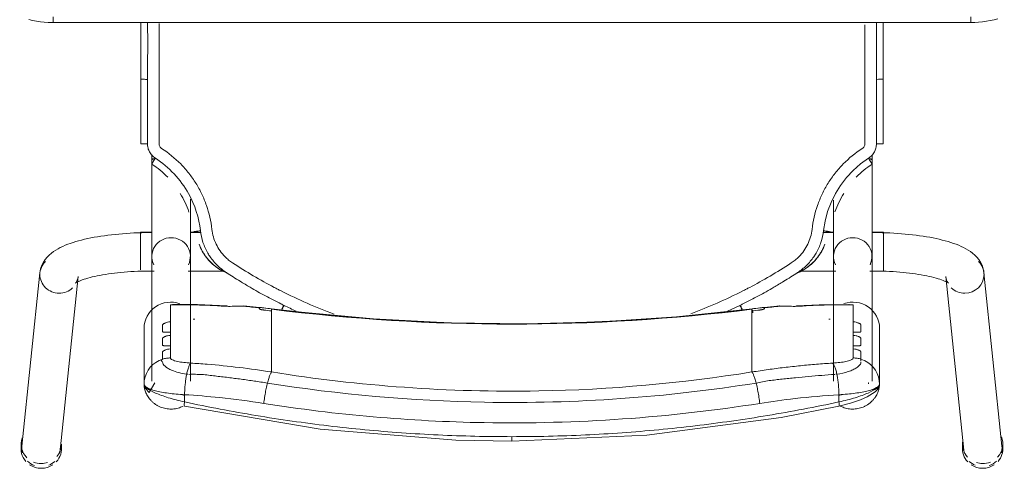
# Model space of a CAD drawing. Header units: metres. Extents: x 1.7 to 42.3, y -72.9 to -47.6.
# Tile 39 of 216: x 6.448 to 6.978, y -65.366 to -65.124. Entities that reach past the tile are written whole.
import ezdxf

# ---------------------------------------------------------------- set-up
doc = ezdxf.new("R2010")
doc.units = ezdxf.units.M
doc.layers.add('I-FURN', color=7, linetype='Continuous', lineweight=18)

# ---------------------------------------------------------------- blocks, each defined once
blk = doc.blocks.new('ConjuntoParaAlunoTamanho6 - CJA06_ConjuntoParaAlunoTamanho6-V11-2PAV - FRIGORÍFICA')
at = {"layer": 'I-FURN', "color": 253, "true_color": 0xaaaaaa}
for p, q in [((-0.2643, 0.29456), (-0.2643, 0.29197)), ((-0.2638, 0.29312), (-0.25413, 0.19969)), ((-0.23354, 0.20182), (-0.24321, 0.29526)), ((-0.24254, 0.29197), (-0.24254, 0.29456)), ((0.24321, 0.29526), (0.23354, 0.20182)), ((0.24254, 0.29456), (0.24254, 0.29197)), ((0.25413, 0.19969), (0.2638, 0.29312)), ((0.2643, 0.29197), (0.2643, 0.29456)), ((-0.1979, 0.25969), (-0.1979, 0.22964)), ((-0.19734, 0.2558), (-0.19665, 0.25395)), ((-0.19385, 0.25812), (-0.19385, 0.19097)), ((-0.19207, 0.25896), (-0.19202, 0.25906)), ((-0.19202, 0.25906), (-0.19192, 0.25949)), ((-0.17315, 0.19097), (-0.17315, 0.25812)), ((0.17315, 0.25812), (0.17315, 0.19097)), ((0.19385, 0.19097), (0.19385, 0.25812)), ((0.19685, 0.25395), (0.19754, 0.2558)), ((0.1981, 0.22964), (0.1981, 0.25969)), ((-0.19665, 0.25395), (-0.1957, 0.25221)), ((-0.1957, 0.25221), (-0.19451, 0.25062)), ((-0.12923, 0.2438), (-0.12923, 0.25317)), ((0.12943, 0.2438), (0.12943, 0.25317)), ((0.19471, 0.25062), (0.1959, 0.25221)), ((0.1959, 0.25221), (0.19685, 0.25395)), ((-0.19152, 0.24799), (-0.18977, 0.24701)), ((-0.18957, 0.24692), (-0.1879, 0.24628)), ((-0.18366, 0.24073), (-0.18366, 0.23904)), ((-0.12923, 0.24214), (-0.12923, 0.2438)), ((-0.12923, 0.24214), (-0.12923, 0.23653)), ((0.12943, 0.24214), (0.12943, 0.2438)), ((0.12943, 0.24214), (0.12943, 0.23653)), ((0.18386, 0.23904), (0.18386, 0.24073)), ((-0.18366, 0.23345), (-0.18366, 0.23176)), ((-0.12923, 0.23653), (-0.12923, 0.23486)), ((-0.12923, 0.23486), (-0.12923, 0.22925)), ((0.12943, 0.23653), (0.12943, 0.23486)), ((0.12943, 0.23486), (0.12943, 0.22925)), ((0.18386, 0.23176), (0.18386, 0.23345)), ((-0.12923, 0.22925), (-0.12923, 0.22759)), ((0.12943, 0.22759), (0.12943, 0.22925)), ((-0.18366, 0.22617), (-0.18366, 0.21701)), ((-0.12923, 0.22759), (-0.12923, 0.22197)), ((0.12943, 0.22759), (0.12943, 0.22197)), ((0.18386, 0.21701), (0.18386, 0.22617)), ((-0.14414, 0.21757), (-0.12926, 0.21915)), ((-0.12923, 0.22197), (-0.12923, 0.22031)), ((-0.11598, 0.22048), (-0.1227, 0.21732)), ((0.12943, 0.22031), (0.12943, 0.22197)), ((0.12946, 0.21915), (0.14434, 0.21757)), ((-0.18366, 0.21701), (-0.1818, 0.21679)), ((0.17944, 0.21689), (0.18173, 0.21678)), ((-0.19271, 0.19894), (-0.2, 0.19894)), ((-0.2, 0.19844), (-0.2, 0.19411)), ((-0.19271, 0.19879), (-0.19385, 0.19879)), ((-0.19385, 0.19879), (-0.19385, 0.19845)), ((-0.19385, 0.19845), (-0.19385, 0.19764)), ((-0.15474, 0.19894), (-0.17429, 0.19894)), ((-0.15494, 0.19879), (-0.17429, 0.19879)), ((0.17429, 0.19894), (0.15474, 0.19894)), ((0.17429, 0.19879), (0.15494, 0.19879)), ((0.2, 0.19894), (0.19271, 0.19894)), ((0.19385, 0.19879), (0.19271, 0.19879)), ((0.19385, 0.19845), (0.19385, 0.19879)), ((0.19385, 0.19764), (0.19385, 0.19845)), ((0.2, 0.1938), (0.2, 0.19814)), ((-0.2, 0.19393), (-0.2, 0.18575)), ((-0.19385, 0.19367), (-0.19385, 0.1916)), ((0.19385, 0.1916), (0.19385, 0.19367)), ((0.2, 0.18573), (0.2, 0.19364)), ((-0.2, 0.18573), (-0.2, 0.17922)), ((-0.19385, 0.18688), (-0.19385, 0.18582)), ((-0.19385, 0.18371), (-0.19385, 0.18582)), ((0.19385, 0.18582), (0.19385, 0.18688)), ((0.19385, 0.18371), (0.19385, 0.18582)), ((0.2, 0.17794), (0.2, 0.1856)), ((-0.19385, 0.17809), (-0.19385, 0.18068)), ((0.19385, 0.17809), (0.19385, 0.18059)), ((-0.2, 0.17916), (-0.2, 0.17794)), ((-0.2, 0.17794), (-0.19377, 0.17794)), ((-0.17323, 0.17794), (-0.1676, 0.17794)), ((-0.17268, 0.17809), (-0.16757, 0.17809)), ((0.16757, 0.17809), (0.17268, 0.17809)), ((0.1676, 0.17794), (0.17323, 0.17794)), ((0.19377, 0.17794), (0.2, 0.17794)), ((-0.19385, 0.13857), (-0.19385, 0.13643)), ((0.19385, 0.13604), (0.19385, 0.13857)), ((-0.19983, 0.13021), (-0.19982, 0.0953)), ((0.19983, 0.13021), (0.19982, 0.0953)), ((-0.19623, 0.09556), (-0.19738, 0.09554)), ((-0.19982, 0.06488), (-0.19982, 0.0953)), ((-0.19982, 0.0953), (-0.19982, 0.09529)), ((0.19982, 0.06497), (0.19982, 0.0953)), ((0.247, 0.06497), (-0.247, 0.06497)), ((-0.247, 0.06497), (-0.247, 0.06197)), ((0.247, 0.06497), (-0.247, 0.06497)), ((0.247, 0.06497), (0.247, 0.06197))]:
    blk.add_line(p, q, dxfattribs=at)
at = {"layer": 'I-FURN', "color": 253, "true_color": 0xaaaaaa, "flags": 128}
for points in [[(0.0001, 0.2904), (-0.07267, 0.28721), (-0.14486, 0.2777), (-0.17603, 0.27161)], [(0.17623, 0.27161), (0.10331, 0.28398), (0.03018, 0.28985), (0.0001, 0.2904)], [(-0.17603, 0.27161), (-0.18218, 0.26997), (-0.18761, 0.26812), (-0.19131, 0.26652), (-0.19557, 0.2639), (-0.19708, 0.26226), (-0.19765, 0.26113), (-0.1979, 0.25971)], [(-0.17607, 0.26928), (-0.17607, 0.26831), (-0.17607, 0.26734), (-0.17607, 0.26637), (-0.17607, 0.2654)], [(0.17627, 0.2654), (0.17627, 0.26637), (0.17627, 0.26734), (0.17627, 0.26831), (0.17627, 0.26928)], [(0.1981, 0.25971), (0.19792, 0.26092), (0.19739, 0.26208), (0.1954, 0.2642), (0.19227, 0.25896)], [(-0.1979, 0.24468), (-0.1979, 0.2522), (-0.1979, 0.25971)], [(-0.1979, 0.25969), (-0.19776, 0.25773), (-0.19734, 0.2558)], [(-0.1979, 0.25969), (-0.1979, 0.25218), (-0.1979, 0.24467), (-0.1979, 0.23715), (-0.1979, 0.22964)], [(0.19754, 0.2558), (0.19796, 0.25773), (0.1981, 0.25969)], [(0.1981, 0.25971), (0.1981, 0.2522), (0.1981, 0.24468)], [(0.1981, 0.22964), (0.1981, 0.23715), (0.1981, 0.24467), (0.1981, 0.25218), (0.1981, 0.25969)], [(-0.19451, 0.25062), (-0.19311, 0.2492), (-0.19152, 0.24799)], [(0.19172, 0.24799), (0.19331, 0.2492), (0.19471, 0.25062)], [(-0.1879, 0.24243), (-0.1879, 0.24339), (-0.1879, 0.24435), (-0.1879, 0.24532), (-0.1879, 0.24628)], [(-0.18366, 0.24561), (-0.18366, 0.24439), (-0.18366, 0.24317), (-0.18366, 0.24195), (-0.18366, 0.24073)], [(0.18386, 0.24073), (0.18386, 0.24195), (0.18386, 0.24317), (0.18386, 0.24439), (0.18386, 0.24561)], [(0.1881, 0.24628), (0.18997, 0.24701), (0.19172, 0.24799)], [(0.1881, 0.24628), (0.1881, 0.24532), (0.1881, 0.24435), (0.1881, 0.24339), (0.1881, 0.24243)], [(-0.1879, 0.23515), (-0.1879, 0.23603), (-0.1879, 0.23692), (-0.1879, 0.2378), (-0.1879, 0.23868)], [(-0.18366, 0.23904), (-0.18366, 0.23764), (-0.18366, 0.23624), (-0.18366, 0.23485), (-0.18366, 0.23345)], [(0.18386, 0.23345), (0.18386, 0.23485), (0.18386, 0.23624), (0.18386, 0.23764), (0.18386, 0.23904)], [(0.1881, 0.23868), (0.1881, 0.2378), (0.1881, 0.23692), (0.1881, 0.23603), (0.1881, 0.23515)], [(-0.1879, 0.22787), (-0.1879, 0.22876), (-0.1879, 0.22964), (-0.1879, 0.23052), (-0.1879, 0.23141)], [(-0.18366, 0.23176), (-0.18366, 0.23036), (-0.18366, 0.22897), (-0.18366, 0.22757), (-0.18366, 0.22617)], [(0.18386, 0.22617), (0.18386, 0.22757), (0.18386, 0.22897), (0.18386, 0.23036), (0.18386, 0.23176)], [(0.1881, 0.23141), (0.1881, 0.23052), (0.1881, 0.22964), (0.1881, 0.22876), (0.1881, 0.22787)], [(-0.12926, 0.21915), (-0.08865, 0.22342), (-0.0479, 0.2261), (-0.00707, 0.22717), (0.03376, 0.22666), (0.07455, 0.22454), (0.11521, 0.22083), (0.12946, 0.21915)], [(-0.18111, 0.21677), (-0.16533, 0.21701), (-0.15331, 0.21761)], [(-0.1359, 0.2187), (-0.1359, 0.21878), (-0.1359, 0.21886), (-0.1359, 0.21893), (-0.1359, 0.21901)], [(-0.12923, 0.22031), (-0.12923, 0.22007), (-0.12923, 0.21984), (-0.12923, 0.21961), (-0.12923, 0.21937)], [(0.12943, 0.21937), (0.12943, 0.21961), (0.12943, 0.21984), (0.12943, 0.22007), (0.12943, 0.22031)], [(0.1361, 0.21901), (0.1361, 0.21893), (0.1361, 0.21886), (0.1361, 0.21878), (0.1361, 0.2187)], [(0.15351, 0.21761), (0.16928, 0.2169), (0.18131, 0.21677)], [(0.18173, 0.21678), (0.18279, 0.21686), (0.18386, 0.21701)], [(-0.23354, 0.20182), (-0.23373, 0.20287), (-0.23403, 0.20376), (-0.23437, 0.20445), (-0.23469, 0.20492), (-0.23492, 0.20521), (-0.23505, 0.20534), (-0.23507, 0.20536)], [(-0.23507, 0.20536), (-0.23501, 0.20531), (-0.23482, 0.20518), (-0.23451, 0.20499), (-0.23408, 0.20476), (-0.23355, 0.20449), (-0.23291, 0.2042), (-0.23217, 0.20389), (-0.23133, 0.20358), (-0.23041, 0.20326), (-0.22941, 0.20294), (-0.22832, 0.20262), (-0.22717, 0.2023), (-0.22594, 0.20199), (-0.22464, 0.20169), (-0.22328, 0.2014), (-0.22186, 0.20112), (-0.22039, 0.20086), (-0.21886, 0.2006), (-0.21729, 0.20036), (-0.21567, 0.20014), (-0.214, 0.19993), (-0.2123, 0.19973), (-0.21057, 0.19956), (-0.2088, 0.1994), (-0.207, 0.19926), (-0.20518, 0.19913), (-0.20334, 0.19903), (-0.20148, 0.19894), (-0.19961, 0.19888), (-0.19772, 0.19883), (-0.19583, 0.1988), (-0.19394, 0.19879), (-0.19385, 0.19879)], [(0.23507, 0.20536), (0.23501, 0.20531), (0.23482, 0.20518), (0.23451, 0.20499), (0.23408, 0.20476), (0.23355, 0.20449), (0.23291, 0.2042), (0.23217, 0.20389), (0.23133, 0.20358), (0.23041, 0.20326), (0.22941, 0.20294), (0.22832, 0.20262), (0.22717, 0.2023), (0.22594, 0.20199), (0.22464, 0.20169), (0.22328, 0.2014), (0.22186, 0.20112), (0.22039, 0.20086), (0.21886, 0.2006), (0.21729, 0.20036), (0.21567, 0.20014), (0.214, 0.19993), (0.2123, 0.19973), (0.21057, 0.19956), (0.2088, 0.1994), (0.207, 0.19926), (0.20518, 0.19913), (0.20334, 0.19903), (0.20148, 0.19894), (0.19961, 0.19888), (0.19772, 0.19883), (0.19583, 0.1988), (0.19394, 0.19879), (0.19385, 0.19879)], [(0.23354, 0.20182), (0.23373, 0.20287), (0.23403, 0.20376), (0.23437, 0.20445), (0.23469, 0.20492), (0.23492, 0.20521), (0.23505, 0.20534), (0.23507, 0.20536)], [(-0.25413, 0.19969), (-0.25375, 0.19762), (-0.25311, 0.19572), (-0.25226, 0.19403), (-0.25129, 0.19256), (-0.25023, 0.19128), (-0.24913, 0.19017), (-0.24799, 0.18919), (-0.24683, 0.18832), (-0.24563, 0.18753), (-0.24441, 0.18681), (-0.24316, 0.18615), (-0.24188, 0.18553), (-0.24055, 0.18496), (-0.23919, 0.18441), (-0.23778, 0.1839), (-0.23633, 0.18341), (-0.23483, 0.18295), (-0.2333, 0.18251), (-0.23171, 0.1821), (-0.23008, 0.1817), (-0.22841, 0.18133), (-0.2267, 0.18098), (-0.22495, 0.18064), (-0.22315, 0.18033), (-0.22132, 0.18004), (-0.21946, 0.17976), (-0.21756, 0.17951), (-0.21562, 0.17928), (-0.21366, 0.17906), (-0.21168, 0.17887), (-0.20967, 0.1787), (-0.20763, 0.17855), (-0.20558, 0.17842), (-0.20352, 0.17831), (-0.20144, 0.17823), (-0.19935, 0.17816), (-0.19725, 0.17811), (-0.19515, 0.17809), (-0.19385, 0.17809)], [(0.25413, 0.19969), (0.25375, 0.19762), (0.25311, 0.19572), (0.25226, 0.19403), (0.25129, 0.19256), (0.25023, 0.19128), (0.24913, 0.19017), (0.24799, 0.18919), (0.24683, 0.18832), (0.24563, 0.18753), (0.24441, 0.18681), (0.24316, 0.18615), (0.24188, 0.18553), (0.24055, 0.18496), (0.23919, 0.18441), (0.23778, 0.1839), (0.23633, 0.18341), (0.23483, 0.18295), (0.2333, 0.18251), (0.23171, 0.1821), (0.23008, 0.1817), (0.22841, 0.18133), (0.2267, 0.18098), (0.22495, 0.18064), (0.22315, 0.18033), (0.22132, 0.18004), (0.21946, 0.17976), (0.21756, 0.17951), (0.21562, 0.17928), (0.21366, 0.17906), (0.21168, 0.17887), (0.20967, 0.1787), (0.20763, 0.17855), (0.20558, 0.17842), (0.20352, 0.17831), (0.20144, 0.17823), (0.19935, 0.17816), (0.19725, 0.17811), (0.19515, 0.17809), (0.19385, 0.17809)], [(-0.19385, 0.13857), (-0.19385, 0.14057), (-0.19385, 0.14257), (-0.19385, 0.14457), (-0.19385, 0.14656), (-0.19385, 0.14855), (-0.19385, 0.15053), (-0.19385, 0.15249), (-0.19385, 0.15444), (-0.19385, 0.15637), (-0.19385, 0.15827), (-0.19385, 0.16015), (-0.19385, 0.162), (-0.19385, 0.16382), (-0.19385, 0.1656), (-0.19385, 0.16735), (-0.19385, 0.16905), (-0.19385, 0.17071), (-0.19385, 0.17233), (-0.19385, 0.1739), (-0.19385, 0.17541), (-0.19385, 0.17687), (-0.19385, 0.17828), (-0.19385, 0.17963), (-0.19385, 0.18092), (-0.19385, 0.18215), (-0.19385, 0.18331), (-0.19385, 0.18441), (-0.19385, 0.18544), (-0.19385, 0.1864), (-0.19385, 0.18729), (-0.19385, 0.1881), (-0.19385, 0.18885), (-0.19385, 0.18951), (-0.19385, 0.19011), (-0.19385, 0.19062), (-0.19385, 0.19097)], [(-0.17315, 0.19097), (-0.17315, 0.19051), (-0.17315, 0.18998), (-0.17315, 0.18937), (-0.17315, 0.18869), (-0.17315, 0.18793), (-0.17315, 0.1871), (-0.17315, 0.18619), (-0.17315, 0.18522), (-0.17315, 0.18417), (-0.17315, 0.18306), (-0.17315, 0.18188), (-0.17315, 0.18064), (-0.17315, 0.17934), (-0.17315, 0.17798), (-0.17315, 0.17656), (-0.17315, 0.17508), (-0.17315, 0.17355), (-0.17315, 0.17198), (-0.17315, 0.17035), (-0.17315, 0.16868), (-0.17315, 0.16696), (-0.17315, 0.16521), (-0.17315, 0.16342), (-0.17315, 0.16159), (-0.17315, 0.16066)], [(0.17315, 0.16015), (0.17315, 0.162), (0.17315, 0.16382), (0.17315, 0.1656), (0.17315, 0.16735), (0.17315, 0.16905), (0.17315, 0.17071), (0.17315, 0.17233), (0.17315, 0.1739), (0.17315, 0.17541), (0.17315, 0.17687), (0.17315, 0.17828), (0.17315, 0.17963), (0.17315, 0.18092), (0.17315, 0.18215), (0.17315, 0.18331), (0.17315, 0.18441), (0.17315, 0.18544), (0.17315, 0.1864), (0.17315, 0.18729), (0.17315, 0.1881), (0.17315, 0.18885), (0.17315, 0.18951), (0.17315, 0.19011), (0.17315, 0.19062), (0.17315, 0.19097)], [(0.19385, 0.19097), (0.19385, 0.19051), (0.19385, 0.18998), (0.19385, 0.18937), (0.19385, 0.18869), (0.19385, 0.18793), (0.19385, 0.1871), (0.19385, 0.18619), (0.19385, 0.18522), (0.19385, 0.18417), (0.19385, 0.18306), (0.19385, 0.18188), (0.19385, 0.18064), (0.19385, 0.17934), (0.19385, 0.17798), (0.19385, 0.17656), (0.19385, 0.17508), (0.19385, 0.17355), (0.19385, 0.17198), (0.19385, 0.17035), (0.19385, 0.16868), (0.19385, 0.16696), (0.19385, 0.16521), (0.19385, 0.16342), (0.19385, 0.16159), (0.19385, 0.15974), (0.19385, 0.15785), (0.19385, 0.15594), (0.19385, 0.15401), (0.19385, 0.15206), (0.19385, 0.15009), (0.19385, 0.14811), (0.19385, 0.14612), (0.19385, 0.14413), (0.19385, 0.14213), (0.19385, 0.14013), (0.19385, 0.13857)], [(-0.16841, 0.18438), (-0.16841, 0.18437), (-0.16841, 0.18435), (-0.16841, 0.18434), (-0.16841, 0.18432)], [(0.16841, 0.18432), (0.16841, 0.18434), (0.16841, 0.18435), (0.16841, 0.18437), (0.16841, 0.18438)], [(-0.16774, 0.17706), (-0.16861, 0.17188), (-0.16997, 0.16679), (-0.17181, 0.16185), (-0.17415, 0.15713), (-0.17693, 0.15265), (-0.18013, 0.14846), (-0.18374, 0.14461), (-0.18771, 0.14113), (-0.19199, 0.13805)], [(-0.19623, 0.13025), (-0.19623, 0.12331), (-0.19623, 0.11637), (-0.19623, 0.10942), (-0.19623, 0.10249), (-0.19623, 0.09556)], [(0.19623, 0.13025), (0.19623, 0.12639), (0.19623, 0.12254), (0.19623, 0.11868), (0.19623, 0.11483), (0.19623, 0.11097), (0.19623, 0.10712), (0.19623, 0.10327), (0.19623, 0.09941), (0.19623, 0.09556)], [(-0.19738, 0.09554), (-0.19841, 0.0955), (-0.1992, 0.09544), (-0.19969, 0.09537), (-0.19982, 0.0953)], [(-0.247, 0.06497), (-0.24912, 0.06492), (-0.25124, 0.0648), (-0.25334, 0.06459), (-0.25544, 0.06429), (-0.25753, 0.06391), (-0.2596, 0.06345), (-0.26165, 0.0629)], [(0.26015, 0.06331), (0.25809, 0.06379), (0.25601, 0.0642), (0.25391, 0.06451), (0.25181, 0.06475), (0.24969, 0.0649), (0.24757, 0.06496), (0.247, 0.06497)]]:
    blk.add_lwpolyline(points, dxfattribs=at)
at = {"layer": 'I-FURN', "color": 253, "true_color": 0xaaaaaa}
for centre, major_axis, ratio, start_param, end_param in [((-0.25351, 0.29419), (0.01029, 0.00107), 0.967158, 1.815725, 2.256389), ((-0.25342, 0.29456), (0.01088, 0), 0.965926, 1.570796, 2.185058), ((-0.25342, 0.29197), (0.01088, 0), 0.965926, 1.570796, 1.965237), ((-0.25342, 0.29456), (0.01088, 0), 0.965926, 0.959427, 1.570796), ((-0.25342, 0.29197), (0.01088, 0), 0.965926, 1.257624, 1.559899), ((-0.25351, 0.29419), (0.01029, 0.00107), 0.967158, 0.685592, 1.060105), ((0.25351, 0.29419), (-0.01029, 0.00107), 0.967158, 5.223081, 5.597593), ((0.25342, 0.29456), (0.01088, 0), 0.965926, 1.570796, 2.182166), ((0.25342, 0.29197), (0.01088, 0), 0.965926, 1.581694, 1.883969), ((0.25342, 0.29456), (-0.01088, 0), 0.965926, 4.098128, 4.712389), ((0.25342, 0.29197), (0.01088, 0), 0.965926, 1.176355, 1.570796), ((0.25351, 0.29419), (-0.01029, 0.00107), 0.967158, 4.026797, 4.46746), ((-0.25342, 0.29197), (0.01088, 0), 0.965926, 2.404268, 3.526261), ((-0.25342, 0.29456), (0.01088, 0), 0.965926, 2.438822, 3.243525), ((-0.25342, 0.29456), (0.01088, 0), 0.965926, 6.170166, 7.020457), ((-0.25342, 0.29197), (0.01088, 0), 0.965926, 6.182855, 7.015454), ((-0.25351, 0.29419), (0.01029, 0.00107), 0.967158, 6.18338, 6.464028), ((0.25342, 0.29456), (0.01088, 0), 0.965926, 2.404321, 3.312013), ((0.25342, 0.29197), (0.01088, 0), 0.965926, 2.446266, 3.141593), ((0.25351, 0.29419), (-0.01029, 0.00107), 0.967158, 6.102343, 6.382991), ((0.25342, 0.29197), (0.01088, 0), 0.965926, 5.959867, 7.062609), ((0.25342, 0.29456), (0.01088, 0), 0.965926, 6.052088, 6.985956), ((-0.25351, 0.29419), (0.01029, 0.00107), 0.967158, 2.780211, 3.141593), ((0.25351, 0.29419), (-0.01029, 0.00107), 0.967158, 3.141593, 3.502975), ((-0.10273, 0.32539), (0.33857, 0.04903), 0.180471, 4.471442, 4.473268), ((0.10232, 0.31177), (-0.33358, 0.04521), 0.144073, 1.80844, 1.810295), ((-0.1835, 0.22964), (-0.0144, 0), 0.978148, 0, 1.909658), ((0.0001, -0.77159), (1.0211, 0), 0.978148, 1.443771, 1.697822), ((0.0001, -0.77117), (1.0209, 0), 0.978148, 1.443771, 1.697822), ((0.1837, 0.22964), (0.0144, 0), 0.978148, 4.362105, 6.283185), ((-0.17927, 0.60128), (0.385, 0), 0.978148, 4.732926, 4.735013), ((0.17947, 0.60128), (0.385, 0), 0.978148, 4.689765, 4.691852), ((-0.17927, 0.60336), (0.395, 0), 0.978148, 4.701279, 4.780293), ((-0.14501, 0.22754), (-0.00087, 0.00996), 0.018501, 2.957526, 3.350225), ((-0.17927, 0.60263), (0.395, 0), 0.978148, 4.801491, 4.822541), ((-0.17927, 0.60356), (0.395, 0), 0.978148, 4.828782, 4.839414), ((-0.17927, 0.60221), (0.3948, 0), 0.978148, 4.828842, 4.839414), ((-0.1305, 0.22908), (-0.00124, 0.00992), 0.026339, 2.463316, 2.789234), ((0.17947, 0.60356), (0.395, 0), 0.978148, 4.585364, 4.595996), ((0.17947, 0.60221), (0.3948, 0), 0.978148, 4.585364, 4.595936), ((0.17947, 0.60263), (0.395, 0), 0.978148, 4.602237, 4.623287), ((0.14521, 0.22754), (0.00087, 0.00996), 0.018501, 2.93296, 3.325659), ((0.17947, 0.60336), (0.395, 0), 0.978148, 4.644485, 4.723499), ((-0.24383, 0.20075), (0.01029, 0.00107), 0.967158, 1.470991, 3.041787), ((-0.24383, 0.20075), (0.01029, 0.00107), 0.967158, 0.685592, 1.470991), ((0.24383, 0.20075), (-0.01029, 0.00107), 0.967158, 4.812195, 5.597593), ((0.24383, 0.20075), (-0.01029, 0.00107), 0.967158, 3.241398, 4.812195), ((-0.24383, 0.20075), (0.01029, 0.00107), 0.967158, 3.041787, 3.827185), ((0.24383, 0.20075), (-0.01029, 0.00107), 0.967158, 2.456, 3.241398), ((-0.1835, 0.19097), (0.01035, 0), 0.978148, 2.686587, 4.712389), ((-0.1835, 0.19097), (0.01035, 0), 0.978148, 4.712389, 6.738191), ((0.1835, 0.19097), (0.01035, 0), 0.978148, 2.686587, 4.712389), ((0.1835, 0.19097), (0.01035, 0), 0.978148, 4.712389, 6.738191), ((-0.1835, 0.13857), (0.01035, 0), 0.069756, 2.648425, 3.665191), ((0.1835, 0.13857), (0.01035, 0), 0.069756, 5.759587, 6.776353)]:
    blk.add_ellipse(centre, major_axis=major_axis, ratio=ratio, start_param=start_param, end_param=end_param, dxfattribs=at)
for points in [[(-0.03953, 0.28708), (-0.04612, 0.28677), (-0.05271, 0.28638), (-0.05929, 0.28591)], [(-0.01972, 0.28779), (-0.02633, 0.28763), (-0.03293, 0.2874), (-0.03953, 0.28708)], [(0.0001, 0.28802), (-0.00651, 0.28802), (-0.01312, 0.28795), (-0.01972, 0.28779)], [(0.0001, 0.29036), (0.0001, 0.29029), (0.0001, 0.29001), (0.0001, 0.28916), (0.0001, 0.28841), (0.0001, 0.28802)], [(0.01992, 0.28779), (0.01332, 0.28795), (0.00671, 0.28802), (0.0001, 0.28802)], [(0.03973, 0.28708), (0.03313, 0.2874), (0.02653, 0.28763), (0.01992, 0.28779)], [(0.0595, 0.28591), (0.05292, 0.28638), (0.04633, 0.28677), (0.03973, 0.28708)], [(-0.09864, 0.28217), (-0.10517, 0.28139), (-0.11169, 0.28054), (-0.11819, 0.27961)], [(-0.07901, 0.28427), (-0.08557, 0.28365), (-0.09211, 0.28295), (-0.09864, 0.28217)], [(-0.05929, 0.28591), (-0.06588, 0.28544), (-0.07245, 0.28489), (-0.07901, 0.28427)], [(0.07921, 0.28427), (0.07265, 0.28489), (0.06608, 0.28544), (0.0595, 0.28591)], [(0.09885, 0.28217), (0.09232, 0.28294), (0.08577, 0.28365), (0.07921, 0.28427)], [(0.11839, 0.27961), (0.11189, 0.28054), (0.10538, 0.28139), (0.09885, 0.28217)], [(-0.13762, 0.27661), (-0.14407, 0.27553), (-0.15051, 0.27438), (-0.15692, 0.27316)], [(-0.11819, 0.27961), (-0.12468, 0.27869), (-0.13116, 0.27768), (-0.13762, 0.27661)], [(0.13782, 0.27661), (0.13136, 0.27768), (0.12489, 0.27868), (0.11839, 0.27961)], [(0.15712, 0.27316), (0.15071, 0.27438), (0.14427, 0.27553), (0.13782, 0.27661)], [(-0.15692, 0.27316), (-0.16332, 0.27194), (-0.16971, 0.27065), (-0.17607, 0.26928)], [(0.17627, 0.26928), (0.16991, 0.27065), (0.16353, 0.27194), (0.15712, 0.27316)], [(0.17627, 0.26928), (0.17633, 0.26966), (0.17642, 0.27037), (0.17644, 0.2712), (0.17636, 0.27149), (0.1763, 0.27156)], [(-0.17607, 0.2654), (-0.17914, 0.26523), (-0.18504, 0.2647), (-0.19219, 0.26337), (-0.19682, 0.26165), (-0.1979, 0.26035), (-0.1979, 0.25969)], [(-0.17609, 0.26577), (-0.1767, 0.26561), (-0.17731, 0.26545), (-0.17791, 0.26528)], [(-0.17607, 0.2654), (-0.17606, 0.26498), (-0.17604, 0.26413), (-0.17598, 0.26285), (-0.1759, 0.26156), (-0.17579, 0.26028), (-0.17566, 0.25902), (-0.17551, 0.25778), (-0.17533, 0.25659), (-0.17514, 0.25544), (-0.175, 0.25471), (-0.17493, 0.25435)], [(-0.13346, 0.2701), (-0.13339, 0.26956), (-0.13324, 0.26848), (-0.133, 0.26684), (-0.13272, 0.2652), (-0.13242, 0.26359), (-0.13211, 0.26203), (-0.13178, 0.26053), (-0.13155, 0.25959), (-0.13144, 0.25914)], [(0.13164, 0.25914), (0.13175, 0.25959), (0.13198, 0.26053), (0.13231, 0.26203), (0.13262, 0.26359), (0.13292, 0.2652), (0.1332, 0.26684), (0.13344, 0.26848), (0.13359, 0.26956), (0.13366, 0.2701)], [(0.17513, 0.25435), (0.1752, 0.25471), (0.17534, 0.25544), (0.17553, 0.25659), (0.17571, 0.25778), (0.17586, 0.25902), (0.17599, 0.26028), (0.1761, 0.26156), (0.17618, 0.26285), (0.17624, 0.26413), (0.17626, 0.26498), (0.17627, 0.2654)], [(0.1981, 0.25969), (0.1981, 0.26035), (0.19703, 0.26165), (0.19239, 0.26338), (0.18523, 0.2647), (0.17934, 0.26523), (0.17627, 0.2654)], [(0.17735, 0.26549), (0.177, 0.26558), (0.17664, 0.26568), (0.17629, 0.26577)], [(-0.12923, 0.25317), (-0.12932, 0.25327), (-0.1295, 0.25353), (-0.1298, 0.25409), (-0.13011, 0.25481), (-0.13044, 0.25568), (-0.13077, 0.2567), (-0.1311, 0.25786), (-0.13133, 0.2587), (-0.13144, 0.25914)], [(0.12943, 0.25317), (0.12952, 0.25327), (0.1297, 0.25353), (0.13, 0.25409), (0.13031, 0.25481), (0.13064, 0.25568), (0.13097, 0.2567), (0.1313, 0.25786), (0.13153, 0.2587), (0.13164, 0.25914)], [(-0.17493, 0.25435), (-0.17484, 0.25392), (-0.17465, 0.25308), (-0.17435, 0.25195), (-0.17403, 0.25093), (-0.17369, 0.25006), (-0.17335, 0.24934), (-0.173, 0.24877), (-0.17277, 0.2485), (-0.17265, 0.2484)], [(-0.15964, 0.24939), (-0.16109, 0.24926), (-0.16254, 0.24913), (-0.16398, 0.24902)], [(-0.1553, 0.2498), (-0.15675, 0.24966), (-0.15819, 0.24952), (-0.15964, 0.24939)], [(-0.15095, 0.25026), (-0.1524, 0.2501), (-0.15385, 0.24995), (-0.1553, 0.2498)], [(-0.14661, 0.25076), (-0.14806, 0.25058), (-0.14951, 0.25042), (-0.15095, 0.25026)], [(-0.14226, 0.2513), (-0.14371, 0.25111), (-0.14516, 0.25093), (-0.14661, 0.25076)], [(0.17285, 0.2484), (0.17297, 0.2485), (0.1732, 0.24877), (0.17355, 0.24934), (0.17389, 0.25006), (0.17423, 0.25093), (0.17455, 0.25195), (0.17485, 0.25308), (0.17504, 0.25392), (0.17513, 0.25435)], [(-0.1879, 0.24628), (-0.18756, 0.24617), (-0.18687, 0.24599), (-0.18581, 0.24578), (-0.18474, 0.24565), (-0.18402, 0.24561), (-0.18366, 0.24561)], [(-0.16398, 0.24902), (-0.16687, 0.24878), (-0.16977, 0.24858), (-0.17265, 0.2484)], [(0.18386, 0.24561), (0.18422, 0.24561), (0.18494, 0.24565), (0.18601, 0.24578), (0.18707, 0.24599), (0.18776, 0.24617), (0.1881, 0.24628)], [(-0.15397, 0.21772), (-0.15349, 0.21752), (-0.153, 0.21758), (-0.15247, 0.21788)], [(-0.15247, 0.21788), (-0.15113, 0.21782), (-0.1484, 0.21775), (-0.14556, 0.21776), (-0.14412, 0.21779)], [(-0.1359, 0.21901), (-0.1359, 0.21905), (-0.13586, 0.21912), (-0.13573, 0.21923), (-0.13549, 0.21935), (-0.13518, 0.21946), (-0.13479, 0.21957), (-0.13436, 0.21967), (-0.1339, 0.21974), (-0.13357, 0.21979), (-0.1334, 0.21981)], [(-0.13585, 0.2186), (-0.13587, 0.21862), (-0.13589, 0.21865), (-0.1359, 0.21868), (-0.1359, 0.2187)], [(-0.09625, 0.22184), (-0.10584, 0.21825), (-0.1152, 0.21414), (-0.12434, 0.2095)], [(-0.12335, 0.21813), (-0.12356, 0.21856), (-0.12377, 0.21898), (-0.12395, 0.21936)], [(-0.12289, 0.21723), (-0.12304, 0.21753), (-0.12319, 0.21783), (-0.12334, 0.21813)], [(0.12434, 0.2095), (0.11501, 0.21423), (0.10551, 0.21839), (0.09579, 0.222)], [(0.11619, 0.22039), (0.11837, 0.2194), (0.12054, 0.21837), (0.1227, 0.21732)], [(0.1227, 0.21732), (0.12291, 0.21776), (0.12336, 0.21866), (0.12377, 0.21945), (0.12395, 0.2198)], [(0.12334, 0.21813), (0.12319, 0.21783), (0.12304, 0.21753), (0.12289, 0.21723)], [(0.12395, 0.21936), (0.12377, 0.21898), (0.12356, 0.21856), (0.12335, 0.21813)], [(0.1336, 0.21981), (0.13377, 0.21979), (0.1341, 0.21974), (0.13456, 0.21967), (0.13499, 0.21957), (0.13538, 0.21946), (0.13569, 0.21935), (0.13593, 0.21923), (0.13606, 0.21912), (0.1361, 0.21905), (0.1361, 0.21901)], [(0.1361, 0.2187), (0.1361, 0.21868), (0.13609, 0.21865), (0.13607, 0.21862), (0.13605, 0.2186)], [(0.14432, 0.21779), (0.14576, 0.21776), (0.1486, 0.21775), (0.15133, 0.21782), (0.15267, 0.21788)], [(0.15267, 0.21788), (0.1532, 0.21758), (0.15369, 0.21752), (0.15417, 0.21772)], [(-0.12436, 0.21651), (-0.12717, 0.21512), (-0.13276, 0.21224), (-0.13826, 0.20916), (-0.14098, 0.20758)], [(-0.1227, 0.21732), (-0.12297, 0.21719), (-0.12353, 0.21692), (-0.12408, 0.21665), (-0.12436, 0.21651)], [(0.12436, 0.21651), (0.12408, 0.21665), (0.12353, 0.21692), (0.12297, 0.21719), (0.1227, 0.21732)], [(0.14098, 0.20758), (0.13826, 0.20916), (0.13276, 0.21224), (0.12717, 0.21512), (0.12436, 0.21651)], [(-0.12798, 0.20762), (-0.13157, 0.20574), (-0.13889, 0.20168), (-0.14651, 0.19698), (-0.1504, 0.19445)], [(-0.14098, 0.20758), (-0.14188, 0.20704), (-0.14368, 0.20597), (-0.14546, 0.20487), (-0.14635, 0.20432)], [(-0.12434, 0.2095), (-0.12494, 0.2092), (-0.12615, 0.20858), (-0.12737, 0.20794), (-0.12798, 0.20762)], [(0.12798, 0.20762), (0.12738, 0.20794), (0.12617, 0.20857), (0.12495, 0.20919), (0.12434, 0.2095)], [(0.1504, 0.19445), (0.14673, 0.19684), (0.13935, 0.20142), (0.13181, 0.20561), (0.12798, 0.20762)], [(0.14635, 0.20432), (0.14546, 0.20487), (0.14368, 0.20597), (0.14188, 0.20704), (0.14098, 0.20758)], [(-0.14638, 0.20431), (-0.14762, 0.20355), (-0.1501, 0.202), (-0.15256, 0.20043), (-0.15378, 0.19963)], [(0.15378, 0.19963), (0.15256, 0.20043), (0.1501, 0.202), (0.14762, 0.20355), (0.14638, 0.20431)], [(-0.16501, 0.19076), (-0.16447, 0.19151), (-0.16331, 0.19295), (-0.16135, 0.19493), (-0.15919, 0.19669), (-0.15764, 0.19771), (-0.15683, 0.19818)], [(-0.15378, 0.19963), (-0.1555, 0.19851), (-0.15869, 0.19594), (-0.16134, 0.1928), (-0.1625, 0.1911)], [(-0.1568, 0.1982), (-0.15576, 0.1988), (-0.15475, 0.1993), (-0.15376, 0.19971)], [(0.15863, 0.1971), (0.15703, 0.19822), (0.15531, 0.19916), (0.1535, 0.1999)], [(0.15374, 0.19972), (0.15472, 0.19931), (0.15575, 0.19881), (0.1568, 0.1982)], [(0.1625, 0.1911), (0.16134, 0.1928), (0.15869, 0.19594), (0.1555, 0.19851), (0.15378, 0.19963)], [(-0.1625, 0.1911), (-0.16271, 0.1908), (-0.16313, 0.19018), (-0.16352, 0.18955), (-0.16371, 0.18924)], [(-0.15448, 0.19112), (-0.15645, 0.18912), (-0.15969, 0.18452), (-0.16124, 0.17915), (-0.16156, 0.17636)], [(-0.1504, 0.19445), (-0.15113, 0.19396), (-0.15256, 0.19293), (-0.15386, 0.19174), (-0.15448, 0.19112)], [(0.15448, 0.19112), (0.15386, 0.19174), (0.15256, 0.19292), (0.15114, 0.19396), (0.1504, 0.19445)], [(0.16156, 0.17636), (0.16124, 0.17915), (0.15968, 0.18454), (0.15645, 0.18912), (0.15448, 0.19112)], [(0.16371, 0.18924), (0.16352, 0.18955), (0.16313, 0.19018), (0.16271, 0.1908), (0.1625, 0.1911)], [(-0.16371, 0.18924), (-0.16479, 0.18738), (-0.16656, 0.18343), (-0.1675, 0.1792), (-0.16774, 0.17706)], [(0.16774, 0.17706), (0.1675, 0.1792), (0.16656, 0.18343), (0.16479, 0.18738), (0.16371, 0.18924)], [(0.16501, 0.19076), (0.16537, 0.19026), (0.16604, 0.18925), (0.16695, 0.18767), (0.16775, 0.18603), (0.1682, 0.1849), (0.16841, 0.18432)], [(-0.16774, 0.17706), (-0.16823, 0.17712), (-0.16921, 0.17725), (-0.17046, 0.17746), (-0.17128, 0.17766), (-0.17147, 0.17776), (-0.17146, 0.1778)], [(0.17146, 0.1778), (0.17147, 0.17776), (0.17128, 0.17766), (0.17046, 0.17746), (0.16921, 0.17725), (0.16823, 0.17712), (0.16774, 0.17706)], [(-0.17391, 0.16699), (-0.17512, 0.16348), (-0.17671, 0.16011), (-0.17864, 0.15696)], [(0.1786, 0.15703), (0.17667, 0.16018), (0.1751, 0.16355), (0.1739, 0.16704)], [(-0.1854, 0.14823), (-0.18797, 0.14558), (-0.19084, 0.14321), (-0.19391, 0.14119)], [(0.19391, 0.14119), (0.19084, 0.14321), (0.18795, 0.1456), (0.18537, 0.14827)], [(-0.19199, 0.13805), (-0.19265, 0.13762), (-0.19383, 0.13663), (-0.19519, 0.13473), (-0.19604, 0.13255), (-0.19622, 0.13104), (-0.19623, 0.13025)], [(-0.19391, 0.14119), (-0.19393, 0.14119), (-0.19385, 0.14103), (-0.19344, 0.14033), (-0.19278, 0.13928), (-0.19225, 0.13846), (-0.19199, 0.13805)], [(0.19199, 0.13805), (0.19225, 0.13846), (0.19278, 0.13928), (0.19344, 0.14033), (0.19385, 0.14103), (0.19393, 0.14119), (0.19391, 0.14119)], [(0.19623, 0.13025), (0.19622, 0.13104), (0.19604, 0.13255), (0.19519, 0.13473), (0.19383, 0.13663), (0.19265, 0.13762), (0.19199, 0.13805)], [(-0.18863, 0.13277), (-0.18884, 0.13263), (-0.18922, 0.13231), (-0.18966, 0.1317), (-0.18994, 0.13099), (-0.19, 0.1305), (-0.19, 0.13025)], [(0.19, 0.13025), (0.19, 0.1305), (0.18994, 0.13099), (0.18966, 0.1317), (0.18922, 0.13231), (0.18884, 0.13263), (0.18863, 0.13277)], [(-0.19623, 0.13025), (-0.19672, 0.13025), (-0.1977, 0.13025), (-0.19891, 0.13024), (-0.19969, 0.13022), (-0.19984, 0.13021), (-0.19982, 0.1302)], [(-0.19982, 0.12147), (-0.19982, 0.12438), (-0.19982, 0.12729), (-0.19982, 0.1302)], [(-0.19982, 0.1302), (-0.19982, 0.12438), (-0.19982, 0.11273), (-0.19982, 0.1011), (-0.19982, 0.09529)], [(0.19, 0.09555), (0.19, 0.09868), (0.19, 0.10482), (0.19, 0.11314), (0.19, 0.12173), (0.19, 0.1274), (0.19, 0.13025)], [(0.19982, 0.1302), (0.19984, 0.13021), (0.19969, 0.13022), (0.19891, 0.13024), (0.1977, 0.13025), (0.19672, 0.13025), (0.19623, 0.13025)], [(0.19982, 0.1302), (0.19982, 0.12729), (0.19982, 0.12438), (0.19982, 0.12147)], [(0.19982, 0.09529), (0.19982, 0.1011), (0.19982, 0.11273), (0.19982, 0.12438), (0.19982, 0.1302)], [(-0.19982, 0.09528), (-0.19982, 0.1011), (-0.19982, 0.10691), (-0.19982, 0.11273)], [(0.19982, 0.11273), (0.19982, 0.10691), (0.19982, 0.1011), (0.19982, 0.09528)], [(0.19623, 0.09556), (0.19662, 0.09556), (0.19701, 0.09556), (0.19738, 0.09555)], [(-0.19982, 0.09529), (-0.19982, 0.08515), (-0.19982, 0.07502), (-0.19982, 0.06488)], [(0.19982, 0.0953), (0.19982, 0.0953), (0.19982, 0.09529), (0.19982, 0.09529)], [(0.19982, 0.06497), (0.19982, 0.07507), (0.19982, 0.08518), (0.19982, 0.09529)], [(-0.19982, 0.06488), (-0.19982, 0.06837), (-0.19982, 0.07185), (-0.19982, 0.07534)], [(0.19982, 0.07534), (0.19982, 0.07188), (0.19982, 0.06842), (0.19982, 0.06497)]]:
    blk.add_open_spline(points, degree=3, dxfattribs=at)
for points, knots in [([(-0.13346, 0.2701), (-0.0847, 0.2778), (0.00519, 0.28415), (0.09466, 0.27626), (0.13366, 0.2701)], [-1, -1, -1, -1, -0.444444, 0, 0, 0, 0]), ([(-0.1979, 0.25971), (-0.1979, 0.26019), (-0.19783, 0.26127), (-0.19747, 0.26287), (-0.19695, 0.2643), (-0.19642, 0.26543), (-0.19585, 0.26637), (-0.19534, 0.26711), (-0.19492, 0.26766), (-0.19447, 0.26819), (-0.19382, 0.2689), (-0.19291, 0.26975), (-0.1919, 0.27053), (-0.19105, 0.27107), (-0.1904, 0.27144), (-0.18973, 0.27177), (-0.18883, 0.27217), (-0.18719, 0.27275), (-0.18474, 0.2732), (-0.18174, 0.27315), (-0.17906, 0.27255), (-0.17745, 0.27187), (-0.17679, 0.27153)], [0, 0, 0, 0, 0.0625, 0.125, 0.15625, 0.1875, 0.21875, 0.234375, 0.25, 0.265625, 0.28125, 0.3125, 0.34375, 0.359375, 0.375, 0.390625, 0.40625, 0.4375, 0.5, 0.5625, 0.625, 0.6721865, 0.6721865, 0.6721865, 0.6721865]), ([(-0.1761, 0.27156), (-0.17616, 0.27149), (-0.17627, 0.27106), (-0.17619, 0.27003), (-0.17607, 0.26928)], [0.625, 0.625, 0.625, 0.625, 0.75, 1, 1, 1, 1]), ([(0.17699, 0.27153), (0.17765, 0.27187), (0.17927, 0.27255), (0.18196, 0.27315), (0.18496, 0.2732), (0.18741, 0.27274), (0.18905, 0.27216), (0.18996, 0.27176), (0.19062, 0.27143), (0.19127, 0.27106), (0.19212, 0.27051), (0.19313, 0.26973), (0.19423, 0.2687), (0.19516, 0.26763), (0.19594, 0.26656), (0.1966, 0.26547), (0.19712, 0.26439), (0.19752, 0.26334), (0.1978, 0.26234), (0.19804, 0.26108), (0.1981, 0.26023), (0.1981, 0.25971)], [0.3275759, 0.3275759, 0.3275759, 0.3275759, 0.375, 0.4375, 0.5, 0.5625, 0.59375, 0.609375, 0.625, 0.640625, 0.65625, 0.6875, 0.71875, 0.75, 0.78125, 0.8125, 0.84375, 0.875, 0.90625, 0.9375, 1, 1, 1, 1]), ([(-0.1979, 0.25971), (-0.1979, 0.26034), (-0.19688, 0.26187), (-0.19282, 0.26411), (-0.18865, 0.26578), (-0.18491, 0.26704), (-0.18064, 0.26823), (-0.1776, 0.26895), (-0.17607, 0.26928)], [0, 0, 0, 0, 0.25, 0.5, 0.625, 0.75, 0.875, 1, 1, 1, 1]), ([(-0.17607, 0.2654), (-0.1682, 0.2659), (-0.154, 0.26716), (-0.13977, 0.2691), (-0.13346, 0.2701)], [-1, -1, -1, -1, -0.444444, 0, 0, 0, 0]), ([(-0.13144, 0.25914), (-0.08343, 0.26683), (0.00512, 0.27318), (0.09323, 0.26529), (0.13164, 0.25914)], [-1, -1, -1, -1, -0.444444, 0, 0, 0, 0]), ([(0.13366, 0.2701), (0.14155, 0.26885), (0.15578, 0.26699), (0.16997, 0.2658), (0.17627, 0.2654)], [-1, -1, -1, -1, -0.444444, 0, 0, 0, 0]), ([(0.17627, 0.26928), (0.1778, 0.26895), (0.18084, 0.26823), (0.1851, 0.26704), (0.18885, 0.26578), (0.19302, 0.26411), (0.19708, 0.26187), (0.1981, 0.26034), (0.1981, 0.25971)], [0, 0, 0, 0, 0.125, 0.25, 0.375, 0.5, 0.75, 1, 1, 1, 1]), ([(-0.1965, 0.2622), (-0.19671, 0.26207), (-0.1971, 0.26176), (-0.19769, 0.26096), (-0.1979, 0.26021), (-0.1979, 0.25971)], [0.75, 0.75, 0.75, 0.75, 0.8125, 0.875, 1, 1, 1, 1]), ([(-0.19421, 0.2626), (-0.1945, 0.26266), (-0.19502, 0.2627), (-0.19554, 0.2626), (-0.19576, 0.26254)], [0.5473049, 0.5473049, 0.5473049, 0.5473049, 0.625, 0.6812684, 0.6812684, 0.6812684, 0.6812684]), ([(0.12943, 0.25317), (0.08224, 0.26075), (-0.00484, 0.26702), (-0.09148, 0.25924), (-0.12923, 0.25317)], [-1, -1, -1, -1, -0.444444, 0, 0, 0, 0]), ([(0.19589, 0.26257), (0.19565, 0.26263), (0.19517, 0.26271), (0.1947, 0.26267), (0.19448, 0.26263)], [0.3140409, 0.3140409, 0.3140409, 0.3140409, 0.375, 0.4333514, 0.4333514, 0.4333514, 0.4333514]), ([(0.19796, 0.26059), (0.19789, 0.2608), (0.19769, 0.26124), (0.19723, 0.26183), (0.19682, 0.26214), (0.1966, 0.26226)], [0.0709967, 0.0709967, 0.0709967, 0.0709967, 0.125, 0.1875, 0.25, 0.25, 0.25, 0.25]), ([(-0.17381, 0.25447), (-0.17147, 0.25462), (-0.16677, 0.25497), (-0.1597, 0.25557), (-0.1538, 0.25614), (-0.14908, 0.25663), (-0.14554, 0.25703), (-0.14198, 0.25739), (-0.13843, 0.25782), (-0.13492, 0.25842), (-0.13259, 0.25889), (-0.13144, 0.25914)], [0, 0, 0, 0, 0.166667, 0.333333, 0.5, 0.583333, 0.666667, 0.75, 0.833333, 0.916667, 1, 1, 1, 1]), ([(0.13164, 0.25914), (0.13399, 0.25877), (0.13871, 0.25805), (0.14577, 0.25706), (0.15166, 0.25629), (0.15577, 0.2558), (0.15812, 0.25552), (0.15988, 0.25532), (0.16163, 0.25511), (0.16339, 0.25489), (0.16514, 0.25469), (0.16691, 0.25455), (0.16868, 0.25447), (0.17104, 0.2544), (0.17282, 0.25442), (0.17401, 0.25447)], [0, 0, 0, 0, 0.166667, 0.333333, 0.5, 0.583333, 0.625, 0.666667, 0.708333, 0.75, 0.791667, 0.833333, 0.875, 0.916667, 1, 1, 1, 1]), ([(-0.1879, 0.24778), (-0.18791, 0.24829), (-0.1875, 0.24933), (-0.18588, 0.25077), (-0.184, 0.25182), (-0.1824, 0.2525), (-0.17978, 0.25344), (-0.17715, 0.25404), (-0.17493, 0.25435)], [0, 0, 0, 0, 0.2, 0.4, 0.55, 0.625, 0.7, 1, 1, 1, 1]), ([(-0.12923, 0.25317), (-0.13213, 0.25271), (-0.13647, 0.25207), (-0.14082, 0.25148), (-0.14226, 0.2513)], [-1, -1, -1, -1, -0.8, -0.7, -0.7, -0.7, -0.7]), ([(0.12943, 0.25317), (0.13522, 0.25225), (0.14681, 0.25064), (0.16129, 0.24919), (0.16997, 0.24858), (0.17285, 0.2484)], [0, 0, 0, 0, 0.4, 0.8, 1, 1, 1, 1]), ([(0.17513, 0.25435), (0.17661, 0.25414), (0.17948, 0.25358), (0.18284, 0.25246), (0.1849, 0.25145), (0.18608, 0.25069), (0.18754, 0.24953), (0.18812, 0.24854), (0.1881, 0.24778)], [0, 0, 0, 0, 0.2, 0.4, 0.55, 0.625, 0.7, 1, 1, 1, 1]), ([(-0.1879, 0.24628), (-0.1879, 0.24644), (-0.1879, 0.2467), (-0.1879, 0.247), (-0.1879, 0.2471)], [0, 0, 0, 0, 0.4, 0.6, 0.6, 0.6, 0.6]), ([(-0.17265, 0.2484), (-0.17333, 0.24836), (-0.17532, 0.24821), (-0.17777, 0.24791), (-0.17985, 0.24753), (-0.18163, 0.2471), (-0.18322, 0.24646), (-0.18366, 0.2459), (-0.18366, 0.24561)], [-1, -1, -1, -1, -0.888889, -0.666667, -0.555556, -0.444444, -0.222222, 0, 0, 0, 0]), ([(0.17285, 0.2484), (0.17555, 0.24823), (0.17966, 0.24775), (0.18317, 0.24668), (0.18386, 0.24597), (0.18386, 0.24561)], [0, 0, 0, 0, 0.444444, 0.722222, 1, 1, 1, 1]), ([(0.1881, 0.24778), (0.18821, 0.24772), (0.18836, 0.24763), (0.18849, 0.24751), (0.18856, 0.24744), (0.1886, 0.24738), (0.18864, 0.24733), (0.1887, 0.24726), (0.18876, 0.24718), (0.1888, 0.24708), (0.18879, 0.247), (0.18877, 0.24693), (0.18873, 0.24686), (0.18866, 0.24676), (0.1885, 0.24657), (0.18828, 0.2464), (0.1881, 0.24628)], [0, 0, 0, 0, 0.166667, 0.25, 0.291667, 0.333333, 0.375, 0.416667, 0.5, 0.583333, 0.625, 0.666667, 0.708333, 0.75, 0.833333, 1, 1, 1, 1]), ([(-0.18366, 0.24073), (-0.18428, 0.24075), (-0.18512, 0.24088), (-0.18609, 0.24117), (-0.18671, 0.24142), (-0.18723, 0.2417), (-0.18762, 0.24198), (-0.18784, 0.24222), (-0.1879, 0.24236), (-0.1879, 0.24243)], [0, 0, 0, 0, 0.25, 0.375, 0.5, 0.625, 0.75, 0.875, 1, 1, 1, 1]), ([(-0.1879, 0.23868), (-0.1879, 0.23875), (-0.18784, 0.23885), (-0.18762, 0.23896), (-0.18723, 0.23902), (-0.18671, 0.23904), (-0.18609, 0.23904), (-0.18512, 0.23903), (-0.18428, 0.23902), (-0.18366, 0.23904)], [0, 0, 0, 0, 0.125, 0.25, 0.375, 0.5, 0.625, 0.75, 1, 1, 1, 1]), ([(0.1881, 0.24243), (0.1881, 0.24236), (0.18804, 0.24222), (0.18782, 0.24198), (0.18743, 0.2417), (0.18691, 0.24142), (0.18629, 0.24117), (0.18532, 0.24088), (0.18448, 0.24075), (0.18386, 0.24073)], [0, 0, 0, 0, 0.125, 0.25, 0.375, 0.5, 0.625, 0.75, 1, 1, 1, 1]), ([(0.18386, 0.23904), (0.18448, 0.23902), (0.18532, 0.23903), (0.18629, 0.23904), (0.18691, 0.23904), (0.18743, 0.23902), (0.18782, 0.23896), (0.18804, 0.23885), (0.1881, 0.23875), (0.1881, 0.23868)], [0, 0, 0, 0, 0.25, 0.375, 0.5, 0.625, 0.75, 0.875, 1, 1, 1, 1]), ([(-0.18366, 0.23345), (-0.18428, 0.23348), (-0.18512, 0.2336), (-0.18609, 0.23389), (-0.18671, 0.23414), (-0.18723, 0.23442), (-0.18762, 0.2347), (-0.18784, 0.23494), (-0.1879, 0.23508), (-0.1879, 0.23515)], [0, 0, 0, 0, 0.25, 0.375, 0.5, 0.625, 0.75, 0.875, 1, 1, 1, 1]), ([(0.1881, 0.23515), (0.1881, 0.23508), (0.18804, 0.23494), (0.18782, 0.2347), (0.18743, 0.23442), (0.18691, 0.23414), (0.18629, 0.23389), (0.18532, 0.2336), (0.18448, 0.23348), (0.18386, 0.23345)], [0, 0, 0, 0, 0.125, 0.25, 0.375, 0.5, 0.625, 0.75, 1, 1, 1, 1]), ([(-0.1879, 0.23141), (-0.1879, 0.23147), (-0.18784, 0.23158), (-0.18762, 0.23168), (-0.18723, 0.23174), (-0.18671, 0.23176), (-0.18609, 0.23176), (-0.18512, 0.23175), (-0.18428, 0.23175), (-0.18366, 0.23176)], [0, 0, 0, 0, 0.125, 0.25, 0.375, 0.5, 0.625, 0.75, 1, 1, 1, 1]), ([(0.18386, 0.23176), (0.18448, 0.23175), (0.18532, 0.23175), (0.18629, 0.23176), (0.18691, 0.23176), (0.18743, 0.23174), (0.18782, 0.23168), (0.18804, 0.23158), (0.1881, 0.23147), (0.1881, 0.23141)], [0, 0, 0, 0, 0.25, 0.375, 0.5, 0.625, 0.75, 0.875, 1, 1, 1, 1]), ([(-0.18366, 0.22617), (-0.18428, 0.2262), (-0.18512, 0.22633), (-0.18609, 0.22661), (-0.18671, 0.22687), (-0.18723, 0.22714), (-0.18762, 0.22742), (-0.18784, 0.22767), (-0.1879, 0.22781), (-0.1879, 0.22787)], [0, 0, 0, 0, 0.25, 0.375, 0.5, 0.625, 0.75, 0.875, 1, 1, 1, 1]), ([(0.1881, 0.22787), (0.1881, 0.22781), (0.18804, 0.22767), (0.18782, 0.22742), (0.18743, 0.22714), (0.18691, 0.22687), (0.18629, 0.22661), (0.18532, 0.22633), (0.18448, 0.2262), (0.18386, 0.22617)], [0, 0, 0, 0, 0.125, 0.25, 0.375, 0.5, 0.625, 0.75, 1, 1, 1, 1]), ([(-0.1334, 0.21866), (-0.1337, 0.21862), (-0.13425, 0.21856), (-0.13488, 0.2185), (-0.13529, 0.21849), (-0.13555, 0.2185), (-0.13573, 0.21853), (-0.13582, 0.21857), (-0.13585, 0.2186)], [0, 0, 0, 0, 0.25, 0.5, 0.625, 0.75, 0.875, 1, 1, 1, 1]), ([(-0.12388, 0.21967), (-0.12372, 0.21936), (-0.12333, 0.2186), (-0.12291, 0.21776), (-0.1227, 0.21732)], [0.5302375, 0.5302375, 0.5302375, 0.5302375, 0.75, 1, 1, 1, 1]), ([(0.13605, 0.2186), (0.13602, 0.21857), (0.13593, 0.21853), (0.13575, 0.2185), (0.13549, 0.21849), (0.13508, 0.2185), (0.13445, 0.21856), (0.1339, 0.21862), (0.1336, 0.21866)], [0, 0, 0, 0, 0.125, 0.25, 0.375, 0.5, 0.75, 1, 1, 1, 1]), ([(-0.15863, 0.1971), (-0.16081, 0.19558), (-0.16383, 0.19273), (-0.16686, 0.18807), (-0.16796, 0.18563), (-0.16841, 0.18438)], [0, 0, 0, 0, 0.5, 0.75, 1, 1, 1, 1]), ([(-0.1535, 0.1999), (-0.15406, 0.19967), (-0.15585, 0.19886), (-0.15753, 0.19787), (-0.15863, 0.1971)], [0.6367527, 0.6367527, 0.6367527, 0.6367527, 0.75, 1, 1, 1, 1]), ([(0.15683, 0.19818), (0.15764, 0.19771), (0.15919, 0.19669), (0.16207, 0.19434), (0.16393, 0.19226), (0.16501, 0.19076)], [0, 0, 0, 0, 0.25, 0.5, 1, 1, 1, 1]), ([(0.16841, 0.18438), (0.16796, 0.18563), (0.16686, 0.18807), (0.16383, 0.19273), (0.16081, 0.19558), (0.15863, 0.1971)], [0, 0, 0, 0, 0.25, 0.5, 1, 1, 1, 1]), ([(-0.16841, 0.18432), (-0.16799, 0.18547), (-0.16725, 0.18714), (-0.16604, 0.18925), (-0.16537, 0.19026), (-0.16501, 0.19076)], [0, 0, 0, 0, 0.5, 0.75, 1, 1, 1, 1]), ([(-0.16156, 0.17636), (-0.16208, 0.17191), (-0.16353, 0.16549), (-0.16692, 0.15729), (-0.1701, 0.15145), (-0.17391, 0.14602), (-0.17976, 0.13936), (-0.18487, 0.13521), (-0.18863, 0.13277)], [0, 0, 0, 0, 0.25, 0.375, 0.5, 0.625, 0.75, 1, 1, 1, 1]), ([(0.18863, 0.13277), (0.18486, 0.13521), (0.17974, 0.13937), (0.17389, 0.14605), (0.17007, 0.15149), (0.1669, 0.15732), (0.16353, 0.16552), (0.16208, 0.17192), (0.16156, 0.17636)], [0, 0, 0, 0, 0.25, 0.375, 0.5, 0.625, 0.75, 1, 1, 1, 1]), ([(0.16774, 0.17706), (0.16854, 0.1701), (0.17345, 0.15474), (0.18461, 0.14281), (0.19199, 0.13805)], [0, 0, 0, 0, 0.444444, 1, 1, 1, 1]), ([(-0.19, 0.13025), (-0.19, 0.12863), (-0.19, 0.12547), (-0.19, 0.12092), (-0.19, 0.1173), (-0.19, 0.1145), (-0.19, 0.11243), (-0.19, 0.11052), (-0.19, 0.10828), (-0.19, 0.10624), (-0.19, 0.10408), (-0.19, 0.10228), (-0.19, 0.10023), (-0.19, 0.09774), (-0.19, 0.09515), (-0.19, 0.09189), (-0.19, 0.08842), (-0.19, 0.08419), (-0.19, 0.08049), (-0.19, 0.07684), (-0.19, 0.07351), (-0.19, 0.07081), (-0.19, 0.0683), (-0.19, 0.06666), (-0.19, 0.06612)], [0, 0, 0, 0, 0.03125, 0.0625, 0.09375, 0.109375, 0.125, 0.140625, 0.15625, 0.1875, 0.203125, 0.21875, 0.234375, 0.25, 0.265625, 0.28125, 0.3125, 0.328125, 0.34375, 0.359375, 0.3671875, 0.375, 0.3828125, 0.3865101, 0.3865101, 0.3865101, 0.3865101]), ([(-0.19623, 0.06488), (-0.19623, 0.06802), (-0.19623, 0.0747), (-0.19623, 0.0849), (-0.19623, 0.09203), (-0.19623, 0.09556)], [0.8397159, 0.8397159, 0.8397159, 0.8397159, 0.8888889, 0.9444444, 1, 1, 1, 1]), ([(0.19, 0.06548), (0.19, 0.06617), (0.19, 0.06811), (0.19, 0.07088), (0.19, 0.07365), (0.19, 0.07618), (0.19, 0.07838), (0.19, 0.0801), (0.19, 0.08153), (0.19, 0.08284), (0.19, 0.08398), (0.19, 0.08486), (0.19, 0.08558), (0.19, 0.08626), (0.19, 0.0868), (0.19, 0.08716), (0.19, 0.08749), (0.19, 0.08795), (0.19, 0.08848), (0.19, 0.089), (0.19, 0.08963), (0.19, 0.09074), (0.19, 0.09261), (0.19, 0.0945), (0.19, 0.09555)], [0.4659091, 0.4659091, 0.4659091, 0.4659091, 0.4772727, 0.5, 0.5227273, 0.5454545, 0.5681818, 0.5909091, 0.6136364, 0.6363636, 0.6590909, 0.6818182, 0.7045455, 0.7272727, 0.75, 0.7727273, 0.7954545, 0.8181818, 0.8409091, 0.8636364, 0.8863636, 0.9090909, 0.9545455, 1, 1, 1, 1]), ([(0.19618, 0.06498), (0.19616, 0.06721), (0.1961, 0.07741), (0.19616, 0.08755), (0.19623, 0.09556)], [0.8400419, 0.8400419, 0.8400419, 0.8400419, 0.875, 1, 1, 1, 1]), ([(0.19738, 0.09555), (0.19775, 0.09554), (0.19845, 0.09551), (0.19926, 0.09545), (0.19973, 0.09538), (0.19982, 0.09532), (0.19982, 0.0953)], [0.2, 0.2, 0.2, 0.2, 0.4, 0.6, 0.8, 0.9699288, 0.9699288, 0.9699288, 0.9699288])]:
    blk.add_open_spline(points, degree=3, knots=knots, dxfattribs=at)
blk = doc.blocks.new('4 GRE - ESCOLA DE CINEMA E AUDIOVISUAL CINE REX R07_rvt-1-2PAV - FRIGORÍFICA')
at = {"layer": 'I-FURN', "color": 253, "lineweight": 18, "true_color": 0xaaaaaa, "rotation": 180}
blk.add_blockref('ConjuntoParaAlunoTamanho6 - CJA06_ConjuntoParaAlunoTamanho6-V11-2PAV - FRIGORÍFICA', (6.71299, -65.06045), dxfattribs=at)

msp = doc.modelspace()

# ---------------------------------------------------------------- block references
at = {"lineweight": 5}
msp.add_blockref('4 GRE - ESCOLA DE CINEMA E AUDIOVISUAL CINE REX R07_rvt-1-2PAV - FRIGORÍFICA', (0, 0), dxfattribs=at)

doc.saveas('drawing.dxf')
